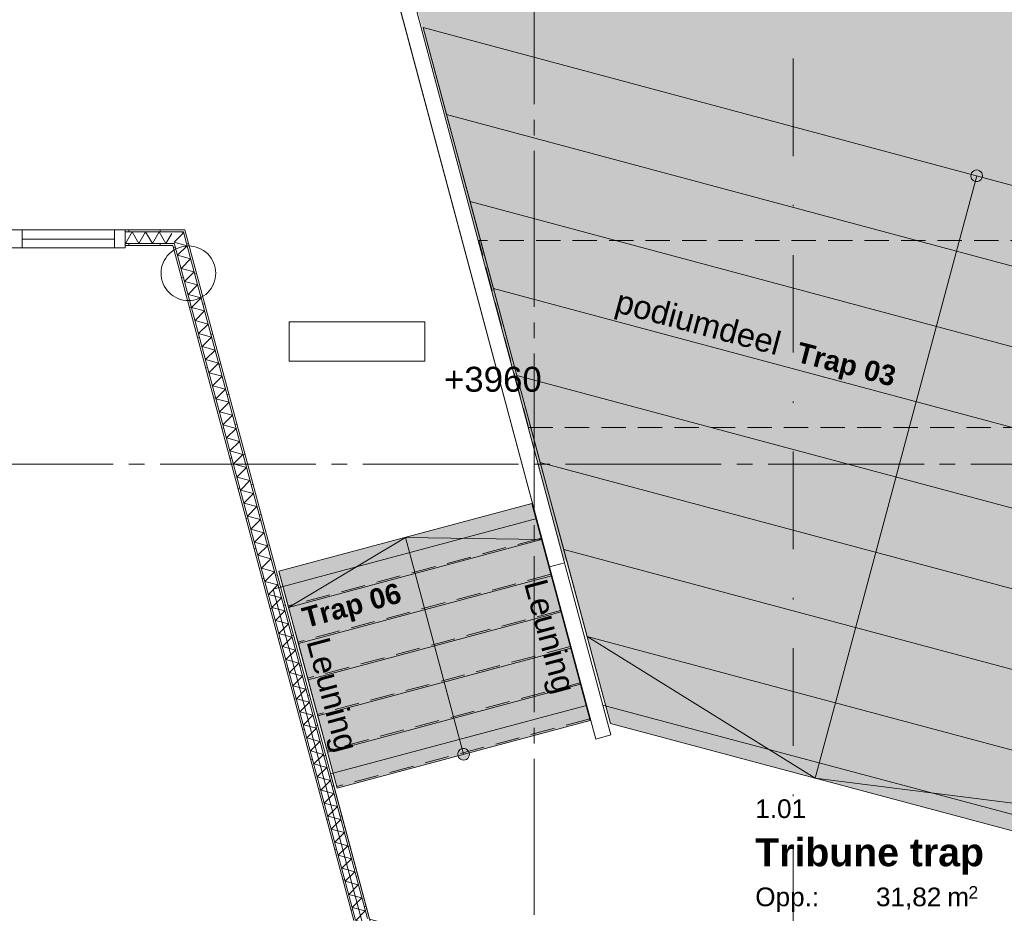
# Model space of a CAD drawing. Header units: millimetres. Extents: x 10 to 584, y 10 to 831.
# Tile 18 of 61: x 189 to 252, y 410 to 468. Entities that reach past the tile are written whole.
import ezdxf
from ezdxf.xclip import XClip

# ---------------------------------------------------------------- set-up
doc = ezdxf.new("R2010")
doc.units = ezdxf.units.MM
doc.header["$MEASUREMENT"] = 0
doc.header["$XCLIPFRAME"] = 0
for name, pattern in [('B0204', [13, 10, -1, 1, -1]), ('B0302', [12.51, 6.26, -3.125, 0, -3.125]), ('B0701', [2.3412, 1.56, -0.7812]), ('Wipeout_Contour', [1000, 0, -1000])]:
    doc.linetypes.add(name, pattern=pattern)
for name, color, linetype in [('21 Buitenwanden', 7, 'Continuous'), ('22 NC Binnenwanden', 7, 'Continuous'), ('22 NC Binnenwanden Afdek-arcering', 7, 'Continuous'), ('22 NC Binnenwanden Deuren', 7, 'Continuous'), ('22 NC Binnenwanden Doorsnede-arcering', 7, 'Continuous'), ('22 NC Binnenwanden Laagscheidingslijnen', 7, 'Continuous'), ('22 NC Binnenwanden Ramen', 7, 'Continuous'), ('23 Vloeren', 7, 'Continuous'), ('23 Vloeren 2D arcering', 7, 'Continuous'), ('24 Trappen', 7, 'Continuous'), ('24 Trappen 2D arcering', 7, 'Continuous'), ('24 Trappen Afdek-arcering', 7, 'Continuous'), ('28 Draagconstructies', 7, 'Continuous'), ('A Lijn doorsnede', 7, 'Continuous'), ('A Stramien', 7, 'Continuous'), ('New_Tekst_dim 1_ 50_100', 7, 'Continuous'), ('Tekst_dim 1_ 50_100', 7, 'Continuous'), ('Z Ruimtefuncties', 7, 'Continuous')]:
    doc.layers.add(name, color=color, linetype=linetype)
doc.styles.add('GENERATED_STYLE_1', font='txt')
doc.styles.add('GENERATED_STYLE_3', font='txt')
pattern_1 = [(195, (78, 259.1879), (-0.517638, 1.931852), [])]
pattern_2 = [(90, (78, 259.1879), (-2, 0), [])]

# ---------------------------------------------------------------- blocks, each defined once
blk = doc.blocks.new('*X157')
at = {"layer": '22 NC Binnenwanden Doorsnede-arcering', "color": 7, "linetype": 'Continuous', "lineweight": 0}
for p, q in [((199.464, 454.04), (199.304, 454.083)), ((199.264, 453.779), (198.899, 453.415)), ((198.97, 453.396), (198.899, 453.415))]:
    blk.add_line(p, q, dxfattribs=at)
blk = doc.blocks.new('*X160')
at = {"layer": '22 NC Binnenwanden Doorsnede-arcering', "color": 7, "linetype": 'Continuous', "lineweight": 0}
for p, q in [((199.736, 453.191), (199.124, 452.578)), ((199.736, 453.191), (199.205, 453.333)), ((199.96, 452.354), (199.124, 452.578)), ((199.96, 452.354), (199.348, 451.742)), ((200.184, 451.517), (199.348, 451.742)), ((200.184, 451.517), (199.572, 450.905)), ((200.408, 450.681), (199.572, 450.905)), ((200.408, 450.681), (199.796, 450.069)), ((200.632, 449.844), (199.796, 450.069)), ((200.632, 449.844), (200.02, 449.232)), ((200.857, 449.008), (200.02, 449.232)), ((200.857, 449.008), (200.244, 448.396)), ((201.081, 448.171), (200.244, 448.396)), ((201.081, 448.171), (200.468, 447.559)), ((201.305, 447.335), (200.468, 447.559)), ((201.305, 447.335), (200.693, 446.723)), ((201.529, 446.498), (200.693, 446.723)), ((201.529, 446.498), (200.917, 445.886)), ((201.753, 445.662), (200.917, 445.886)), ((201.753, 445.662), (201.141, 445.05)), ((201.977, 444.825), (201.141, 445.05)), ((201.977, 444.825), (201.365, 444.213)), ((202.201, 443.989), (201.365, 444.213)), ((202.201, 443.989), (201.589, 443.376)), ((202.426, 443.152), (201.589, 443.376)), ((202.426, 443.152), (201.813, 442.54)), ((202.65, 442.316), (201.813, 442.54)), ((202.65, 442.316), (202.037, 441.703)), ((202.874, 441.479), (202.037, 441.703)), ((202.874, 441.479), (202.262, 440.867)), ((203.098, 440.643), (202.262, 440.867)), ((203.098, 440.643), (202.486, 440.03)), ((203.322, 439.806), (202.486, 440.03)), ((203.322, 439.806), (202.71, 439.194)), ((203.546, 438.97), (202.71, 439.194)), ((203.546, 438.97), (202.934, 438.357)), ((203.771, 438.133), (202.934, 438.357)), ((203.771, 438.133), (203.158, 437.521)), ((203.995, 437.297), (203.158, 437.521)), ((203.995, 437.297), (203.382, 436.684)), ((204.219, 436.46), (203.382, 436.684)), ((204.219, 436.46), (203.606, 435.848)), ((204.443, 435.624), (203.606, 435.848)), ((204.443, 435.624), (203.831, 435.011)), ((204.667, 434.787), (203.831, 435.011)), ((204.667, 434.787), (204.055, 434.175)), ((204.891, 433.951), (204.055, 434.175)), ((204.891, 433.951), (204.279, 433.338)), ((205.115, 433.114), (204.279, 433.338)), ((205.115, 433.114), (204.503, 432.502)), ((205.34, 432.278), (204.503, 432.502)), ((205.34, 432.278), (204.727, 431.665)), ((205.564, 431.441), (204.727, 431.665)), ((205.564, 431.441), (204.951, 430.829)), ((205.788, 430.605), (204.951, 430.829)), ((205.788, 430.605), (205.175, 429.992)), ((206.012, 429.768), (205.175, 429.992)), ((206.012, 429.768), (205.4, 429.156)), ((206.236, 428.932), (205.4, 429.156)), ((206.236, 428.932), (205.624, 428.319)), ((206.46, 428.095), (205.624, 428.319)), ((206.46, 428.095), (205.848, 427.483)), ((206.684, 427.259), (205.848, 427.483)), ((206.684, 427.259), (206.072, 426.646)), ((206.909, 426.422), (206.072, 426.646)), ((206.909, 426.422), (206.296, 425.81)), ((207.133, 425.585), (206.296, 425.81)), ((207.133, 425.585), (206.52, 424.973)), ((207.357, 424.749), (206.52, 424.973)), ((207.357, 424.749), (206.744, 424.137)), ((207.581, 423.912), (206.744, 424.137)), ((207.581, 423.912), (206.969, 423.3)), ((207.805, 423.076), (206.969, 423.3)), ((207.805, 423.076), (207.193, 422.464)), ((208.029, 422.239), (207.193, 422.464)), ((208.029, 422.239), (207.417, 421.627)), ((208.253, 421.403), (207.417, 421.627)), ((208.253, 421.403), (207.641, 420.791)), ((208.478, 420.566), (207.641, 420.791)), ((208.478, 420.566), (207.865, 419.954)), ((208.702, 419.73), (207.865, 419.954)), ((208.702, 419.73), (208.089, 419.118)), ((208.926, 418.893), (208.089, 419.118)), ((208.926, 418.893), (208.313, 418.281)), ((209.15, 418.057), (208.313, 418.281)), ((209.15, 418.057), (208.538, 417.444)), ((209.374, 417.22), (208.538, 417.444)), ((209.374, 417.22), (208.762, 416.608)), ((209.598, 416.384), (208.762, 416.608)), ((209.598, 416.384), (208.986, 415.771)), ((209.822, 415.547), (208.986, 415.771)), ((209.822, 415.547), (209.21, 414.935)), ((210.047, 414.711), (209.21, 414.935)), ((210.047, 414.711), (209.434, 414.098)), ((210.271, 413.874), (209.434, 414.098)), ((210.271, 413.874), (209.658, 413.262)), ((210.495, 413.038), (209.658, 413.262)), ((210.495, 413.038), (209.882, 412.425)), ((210.719, 412.201), (209.882, 412.425)), ((210.719, 412.201), (210.107, 411.589)), ((210.943, 411.365), (210.107, 411.589)), ((210.943, 411.365), (210.331, 410.752)), ((211.167, 410.528), (210.331, 410.752)), ((211.167, 410.528), (210.555, 409.916)), ((210.732, 409.868), (210.555, 409.916))]:
    blk.add_line(p, q, dxfattribs=at)
blk = doc.blocks.new('*X161')
at = {"layer": '22 NC Binnenwanden Doorsnede-arcering', "color": 7, "linetype": 'Continuous', "lineweight": 0}
for p, q in [((199.512, 454.027), (199.264, 453.779)), ((199.512, 454.027), (199.464, 454.04)), ((199.205, 453.333), (198.97, 453.396))]:
    blk.add_line(p, q, dxfattribs=at)
blk = doc.blocks.new('*X370')
at = {"layer": '22 NC Binnenwanden Doorsnede-arcering', "color": 7, "linetype": 'Continuous', "lineweight": 0}
for p, q in [((195.779, 453.333), (196.212, 454.083)), ((196.645, 453.333), (196.212, 454.083)), ((196.645, 453.333), (197.078, 454.083)), ((197.511, 453.333), (197.078, 454.083)), ((197.511, 453.333), (197.944, 454.083)), ((198.378, 453.333), (197.944, 454.083)), ((198.378, 453.333), (198.749, 453.976)), ((195.779, 453.333), (195.757, 453.372))]:
    blk.add_line(p, q, dxfattribs=at)
blk = doc.blocks.new('Drawing_2_2', base_point=(78, 259.188))
at = {"layer": '22 NC Binnenwanden Doorsnede-arcering', "linetype": 'Continuous', "lineweight": 0, "true_color": 0x000000}
h = blk.add_hatch(dxfattribs=at)
h.set_pattern_fill('930_Lijnen_vert_200_0002', color=18, style=0, pattern_type=2)
h.set_pattern_definition(pattern_2)
h.paths.add_polyline_path([(195.757, 454.083), (199.497, 454.083), (199.463, 454.208), (195.757, 454.208)])
h = blk.add_hatch(dxfattribs=at)
h.set_pattern_fill('930_Lijnen_vert_200_0002', color=18, style=0, pattern_type=2)
h.set_pattern_definition(pattern_1)
h.paths.add_polyline_path([(199.463, 454.208), (199.497, 454.083), (199.593, 454.208)])
h = blk.add_hatch(dxfattribs=at)
h.set_pattern_fill('930_Lijnen_vert_200_0002', color=18, style=0, pattern_type=2)
h.set_pattern_definition(pattern_1)
h.paths.add_polyline_path([(199.497, 454.083), (199.626, 454.083), (199.593, 454.208)])
h = blk.add_hatch(dxfattribs=at)
h.set_pattern_fill('930_Lijnen_vert_200_0002', color=18, style=0, pattern_type=2)
h.set_pattern_definition(pattern_1)
h.paths.add_polyline_path([(199.497, 454.083), (211.492, 409.317), (211.611, 409.353), (199.626, 454.083)])
h = blk.add_hatch(dxfattribs=at)
h.set_pattern_fill('930_Lijnen_vert_200_0002', color=18, style=0, pattern_type=2)
h.set_pattern_definition(pattern_2)
h.paths.add_polyline_path([(195.757, 453.333), (195.757, 453.208), (198.825, 453.208), (198.792, 453.333)])
h = blk.add_hatch(dxfattribs=at)
h.set_pattern_fill('930_Lijnen_vert_200_0002', color=18, style=0, pattern_type=2)
h.set_pattern_definition(pattern_1)
h.paths.add_polyline_path([(198.792, 453.333), (198.825, 453.208), (198.921, 453.333)])
h = blk.add_hatch(dxfattribs=at)
h.set_pattern_fill('930_Lijnen_vert_200_0002', color=18, style=0, pattern_type=2)
h.set_pattern_definition(pattern_1)
h.paths.add_polyline_path([(198.825, 453.208), (198.955, 453.208), (198.921, 453.333)])
h = blk.add_hatch(dxfattribs=at)
h.set_pattern_fill('930_Lijnen_vert_200_0002', color=18, style=0, pattern_type=2)
h.set_pattern_definition(pattern_1)
h.paths.add_polyline_path([(198.825, 453.208), (210.428, 409.906), (210.548, 409.943), (198.955, 453.208)])
at = {"layer": '24 Trappen 2D arcering', "linetype": 'Continuous', "lineweight": 0, "true_color": 0x99a3a6}
for points in [[(250.016, 457.773, 1), (250.74, 457.579, 1)], [(217.831, 420.671, 1), (217.107, 420.477, 1)]]:
    blk.add_hatch(color=253, dxfattribs=at).paths.add_polyline_path(points)
at = {"layer": '24 Trappen Afdek-arcering', "linetype": 'Continuous', "lineweight": 0, "true_color": 0xffffff}
for points in [[(221.856, 436.658), (205.628, 432.31), (209.355, 418.4), (225.583, 422.748)], [(206.25, 429.991), (222.477, 434.339), (221.856, 436.658), (205.628, 432.31)], [(222.477, 434.339), (206.25, 429.991), (206.871, 427.673), (223.098, 432.021)], [(223.098, 432.021), (206.871, 427.673), (207.492, 425.355), (223.719, 429.703)], [(223.719, 429.703), (207.492, 425.355), (208.113, 423.037), (224.341, 427.385)], [(224.341, 427.385), (208.113, 423.037), (208.734, 420.718), (224.962, 425.067)], [(224.962, 425.067), (208.734, 420.718), (209.355, 418.4), (225.583, 422.748)]]:
    blk.add_hatch(color=7, dxfattribs=at).paths.add_polyline_path(points)
at = {"layer": '22 NC Binnenwanden', "color": 1, "linetype": 'Continuous', "lineweight": 0}
for p, q in [((195.757, 454.208), (195.757, 454.083)), ((195.757, 454.083), (195.757, 453.333)), ((195.757, 453.333), (195.757, 453.208))]:
    blk.add_line(p, q, dxfattribs=at)
at = {"layer": '22 NC Binnenwanden', "color": 1, "linetype": 'Continuous', "lineweight": 0, "flags": 128}
for points in [[(199.463, 454.208), (195.757, 454.208)], [(199.593, 454.208), (199.463, 454.208)], [(211.644, 409.232), (199.593, 454.208)], [(195.757, 453.208), (198.825, 453.208)], [(198.825, 453.208), (210.428, 409.906)]]:
    blk.add_lwpolyline(points, dxfattribs=at)
at = {"layer": '22 NC Binnenwanden Deuren', "color": 1, "linetype": 'Continuous', "lineweight": 0}
for p, q in [((189.162, 454.208), (188.412, 454.208)), ((189.162, 453.068), (189.162, 454.208)), ((195.087, 454.208), (189.162, 454.208)), ((195.757, 454.208), (195.087, 454.208)), ((195.087, 454.208), (195.087, 453.068)), ((195.757, 453.068), (195.757, 454.208)), ((195.757, 454.208), (195.757, 454.083)), ((195.757, 454.208), (195.757, 454.083)), ((195.757, 454.083), (195.757, 453.333)), ((195.757, 454.083), (195.757, 453.333)), ((195.087, 453.608), (189.162, 453.608)), ((188.412, 453.068), (189.162, 453.068)), ((195.087, 453.068), (195.757, 453.068)), ((195.757, 453.333), (195.757, 453.208)), ((195.757, 453.333), (195.757, 453.208))]:
    blk.add_line(p, q, dxfattribs=at)
at = {"layer": '22 NC Binnenwanden Deuren', "color": 1, "linetype": 'Continuous', "lineweight": 0, "flags": 128}
blk.add_lwpolyline([(195.087, 454.208), (189.162, 454.208), (189.162, 453.068), (195.087, 453.068)], close=True, dxfattribs=at)
at = {"layer": '22 NC Binnenwanden Laagscheidingslijnen', "color": 9, "linetype": 'Continuous', "lineweight": 0}
for p, q in [((195.757, 454.083), (198.72, 454.083)), ((199.497, 454.083), (198.72, 454.083)), ((199.497, 454.083), (198.72, 454.083)), ((199.698, 453.333), (199.497, 454.083)), ((195.757, 453.333), (198.792, 453.333)), ((198.921, 453.333), (198.792, 453.333)), ((198.921, 453.333), (198.792, 453.333)), ((198.955, 453.208), (198.921, 453.333)), ((210.548, 409.943), (198.955, 453.208)), ((211.298, 410.042), (199.698, 453.333))]:
    blk.add_line(p, q, dxfattribs=at)
at = {"layer": '23 Vloeren', "color": 1, "linetype": 'Continuous', "lineweight": 0, "flags": 128}
for points in [[(202.924, 509.928), (302.501, 509.518), (279.375, 422.348), (297.626, 417.633), (289.818, 388.46), (211.036, 409.569), (205.247, 431.172), (222.808, 435.878)], [(208.94, 419.324), (225.906, 423.857), (294.172, 405.66), (289.774, 389.248), (211.437, 410.002)]]:
    blk.add_lwpolyline(points, close=True, dxfattribs=at)
at = {"layer": '24 Trappen', "color": 9, "linetype": 'Continuous', "lineweight": 0}
for p, q in [((250.378, 457.676), (249.084, 452.846)), ((249.084, 452.846), (241.319, 423.869)), ((221.856, 436.658), (205.628, 432.31)), ((221.856, 436.658), (205.628, 432.31)), ((225.583, 422.748), (221.856, 436.658)), ((222.477, 434.339), (221.856, 436.658)), ((213.742, 434.484), (206.25, 429.991)), ((214.363, 432.165), (213.742, 434.484)), ((222.477, 434.339), (213.742, 434.484)), ((222.477, 434.339), (206.25, 429.991)), ((206.25, 429.991), (222.477, 434.339)), ((223.098, 432.021), (222.477, 434.339)), ((205.628, 432.31), (209.355, 418.4)), ((205.628, 432.31), (206.25, 429.991)), ((223.098, 432.021), (206.871, 427.673)), ((206.871, 427.673), (223.098, 432.021)), ((216.848, 422.893), (214.363, 432.165)), ((223.719, 429.703), (223.098, 432.021)), ((206.25, 429.991), (206.871, 427.673)), ((223.719, 429.703), (207.492, 425.355)), ((207.492, 425.355), (223.719, 429.703)), ((224.341, 427.385), (223.719, 429.703)), ((206.871, 427.673), (207.492, 425.355)), ((224.341, 427.385), (208.113, 423.037)), ((208.113, 423.037), (224.341, 427.385)), ((224.962, 425.067), (224.341, 427.385)), ((207.492, 425.355), (208.113, 423.037)), ((224.962, 425.067), (208.734, 420.718)), ((208.734, 420.718), (224.962, 425.067)), ((225.583, 422.748), (224.962, 425.067)), ((241.319, 423.869), (240.025, 419.039)), ((208.113, 423.037), (208.734, 420.718)), ((209.355, 418.4), (225.583, 422.748)), ((209.355, 418.4), (225.583, 422.748)), ((217.469, 420.574), (216.848, 422.893)), ((208.734, 420.718), (209.355, 418.4)), ((240.025, 419.039), (276.575, 414.422))]:
    blk.add_line(p, q, dxfattribs=at)
at = {"layer": '24 Trappen', "color": 9, "linetype": 'B0701', "lineweight": 0}
for p, q in [((222.451, 434.436), (206.224, 430.088)), ((223.072, 432.118), (206.845, 427.77)), ((223.694, 429.8), (207.466, 425.451)), ((224.315, 427.481), (208.087, 423.133)), ((224.936, 425.163), (208.708, 420.815)), ((225.557, 422.845), (209.33, 418.497))]:
    blk.add_line(p, q, dxfattribs=at)
at = {"layer": '24 Trappen', "color": 9, "linetype": 'Continuous', "lineweight": 0, "flags": 128}
for points in [[(250.016, 457.773, 1), (250.74, 457.579, 1)], [(217.831, 420.671, 1), (217.107, 420.477, 1)]]:
    blk.add_lwpolyline(points, format="xyb", close=True, dxfattribs=at)
at = {"layer": '28 Draagconstructies', "color": 3, "linetype": 'Continuous', "lineweight": 0, "flags": 128}
blk.add_lwpolyline([(198.07, 451.427, 0.414214), (199.82, 449.677, 0.414214), (201.57, 451.427, 0.414214), (199.82, 453.177, 0.414214)], format="xyb", close=True, dxfattribs=at)
at = {"layer": 'A Lijn doorsnede', "color": 9, "linetype": 'B0302', "lineweight": 0}
blk.add_line((238.611, 231.965), (238.611, 783.133), dxfattribs=at)
at = {"layer": '21 Buitenwanden', "color": 4, "linetype": 'Continuous', "lineweight": 0}
for name in ['*X370', '*X157', '*X161', '*X160']:
    blk.add_blockref(name, (0, 0), dxfattribs=at)
at = {"layer": '24 Trappen', "color": 2, "linetype": 'Continuous', "lineweight": 0, "attachment_point": 7}
for s, insert, char_height, rotation, style in [('\\A1;{\\pql;\\fArial|b0|i0|c0|p38;podiumdeel}', (226.98, 448.526), 1.5, 345, 'GENERATED_STYLE_1'), ('\\A1;{\\pql;\\fArial|b1|i0|c0|p38;Trap 0\\fArial|b1|i0|c0|p38;3}', (238.634, 445.39), 1.3, 345.53353, 'GENERATED_STYLE_3'), ('\\A1;{\\pql;\\fArial|b1|i0|c0|p38;Trap 0\\fArial|b1|i0|c0|p38;6}', (207.444, 428.293), 1.3, 15, 'GENERATED_STYLE_3'), ('\\A1;{\\pql;\\fArial|b0|i0|c0|p38;Leuning}', (206.95, 427.694), 1.5, 285, 'GENERATED_STYLE_1')]:
    blk.add_mtext(s, dxfattribs=dict(at, insert=insert, char_height=char_height, rotation=rotation, style=style))
at = {"layer": 'Z Ruimtefuncties', "color": 2, "linetype": 'Continuous', "lineweight": 0, "attachment_point": 1}
for s, insert, char_height, style in [('\\A1;{\\pql;\\pt0;\\fArial|b0|i0|c0|p38;1.01}', (236.176, 417.683), 1.2, 'GENERATED_STYLE_1'), ('\\A1;{\\pql;\\pt0;\\fArial|b1|i0|c0|p38;Tribune trap}', (236.176, 415.189), 1.8, 'GENERATED_STYLE_3'), ('\\A1;{\\pql;\\pt0;\\fArial|b0|i0|c0|p38;Opp.: }', (236.176, 412.026), 1.2, 'GENERATED_STYLE_1'), ('\\A1;{\\pql;\\fArial|b0|i0|c0|p38;31,82}', (243.918, 412.026), 1.2, 'GENERATED_STYLE_1'), ('\\A1;{\\pql;\\fArial|b0|i0|c0|p38; m}', (248.022, 412.026), 1.2, 'GENERATED_STYLE_1'), ('\\A1;{\\pql;\\fArial|b0|i0|c0|p38;2}', (249.854, 412.118), 0.8, 'GENERATED_STYLE_1')]:
    blk.add_mtext(s, dxfattribs=dict(at, insert=insert, char_height=char_height, style=style))
at = {"color": 254, "linetype": 'Wipeout_Contour', "lineweight": 0, "ltscale": 2068.998663}
blk.add_wipeout([(202.528, 508.938), (222.985, 432.59), (223.106, 432.622), (202.657, 508.938)], dxfattribs=at).dxf.layer = '22 NC Binnenwanden Afdek-arcering'
at = {"color": 254, "linetype": 'Wipeout_Contour', "lineweight": 0, "ltscale": 2069.922113}
blk.add_wipeout([(202.657, 508.938), (223.106, 432.622), (223.83, 432.816), (203.433, 508.938)], dxfattribs=at).dxf.layer = '22 NC Binnenwanden Afdek-arcering'
at = {"color": 254, "linetype": 'Wipeout_Contour', "lineweight": 0, "ltscale": 2070.848077}
blk.add_wipeout([(203.433, 508.938), (223.83, 432.816), (223.951, 432.848), (203.563, 508.938)], dxfattribs=at).dxf.layer = '22 NC Binnenwanden Afdek-arcering'
at = {"layer": '24 Trappen Afdek-arcering', "linetype": 'Continuous', "lineweight": 0, "true_color": 0xffffff}
for points in [[(214.879, 467.188), (216.381, 461.609), (284.34, 443.399), (285.634, 448.229)], [(216.381, 461.609), (217.883, 456.03), (283.046, 438.57), (284.34, 443.399)], [(217.883, 456.03), (219.385, 450.451), (281.752, 433.74), (283.046, 438.57)]]:
    blk.add_hatch(color=7, dxfattribs=at).paths.add_polyline_path(points)
at = {"layer": '22 NC Binnenwanden', "color": 2, "linetype": 'Continuous', "lineweight": 0, "flags": 128}
for points in [[(202.257, 509.949), (222.985, 432.59)], [(223.951, 432.848), (203.563, 508.938)]]:
    blk.add_lwpolyline(points, dxfattribs=at)
at = {"layer": '23 Vloeren', "color": 1, "linetype": 'B0701', "lineweight": 0, "flags": 128}
blk.add_lwpolyline([(221.631, 441.538), (283.982, 441.538), (287.069, 453.538), (218.441, 453.538)], close=True, dxfattribs=at)
at = {"layer": '24 Trappen', "color": 9, "linetype": 'Continuous', "lineweight": 0}
for p, q in [((285.634, 448.229), (214.879, 467.188)), ((214.879, 467.188), (216.381, 461.609)), ((285.634, 448.229), (214.879, 467.188)), ((216.381, 461.609), (284.34, 443.399)), ((216.381, 461.609), (217.883, 456.03)), ((284.34, 443.399), (216.381, 461.609)), ((217.883, 456.03), (283.046, 438.57)), ((217.883, 456.03), (219.385, 450.451)), ((283.046, 438.57), (217.883, 456.03)), ((219.385, 450.451), (281.752, 433.74)), ((219.385, 450.451), (220.887, 444.873)), ((281.752, 433.74), (219.385, 450.451)), ((220.887, 444.873), (222.389, 439.294)), ((222.389, 439.294), (223.89, 433.715))]:
    blk.add_line(p, q, dxfattribs=at)
at = {"layer": 'A Stramien', "color": 9, "linetype": 'B0204', "lineweight": 0}
for p, q in [((222, 784.271), (222, 233.204)), ((68, 439.188), (520.556, 439.188))]:
    blk.add_line(p, q, dxfattribs=at)
at = {"layer": 'New_Tekst_dim 1_ 50_100', "color": 9, "linetype": 'Continuous', "lineweight": 0}
for p, q in [((214.99, 448.308), (206.275, 448.308)), ((206.275, 448.308), (206.275, 445.794)), ((214.99, 445.794), (214.99, 448.308)), ((206.275, 445.794), (214.99, 445.794))]:
    blk.add_line(p, q, dxfattribs=at)
at = {"layer": 'Tekst_dim 1_ 50_100', "color": 2, "linetype": 'Continuous', "lineweight": 0, "insert": (219.348, 445.428), "char_height": 1.6, "attachment_point": 2, "style": 'GENERATED_STYLE_1'}
blk.add_mtext('\\A1;{\\pqc;\\pt13.75;\\fArial|b0|i0|c0|p38;+3960}', dxfattribs=at)
at = {"color": 254, "linetype": 'Wipeout_Contour', "lineweight": 0, "ltscale": 1931.282539}
blk.add_wipeout([(225.942, 421.553), (226.908, 421.812), (223.951, 432.848), (222.985, 432.59)], dxfattribs=at).dxf.layer = '22 NC Binnenwanden Afdek-arcering'
at = {"layer": '23 Vloeren 2D arcering', "linetype": 'Continuous', "lineweight": 0, "true_color": 0x000000}
blk.add_hatch(color=18, dxfattribs=at).paths.add_polyline_path([(223.902, 432.993), (281.934, 432.434), (301.484, 509.578), (203.58, 509.453)])
at = {"layer": '24 Trappen Afdek-arcering', "linetype": 'Continuous', "lineweight": 0, "true_color": 0xffffff}
for points in [[(214.879, 467.188), (226.894, 422.557), (275.281, 409.592), (285.634, 448.229)], [(219.385, 450.451), (220.887, 444.873), (280.458, 428.911), (281.752, 433.74)], [(220.887, 444.873), (222.389, 439.294), (279.164, 424.081), (280.458, 428.911)], [(222.389, 439.294), (223.89, 433.715), (277.869, 419.251), (279.164, 424.081)], [(223.89, 433.715), (225.392, 428.136), (276.575, 414.422), (277.869, 419.251)], [(276.575, 414.422), (225.392, 428.136), (226.894, 422.557), (275.281, 409.592)]]:
    blk.add_hatch(color=7, dxfattribs=at).paths.add_polyline_path(points)
at = {"layer": '22 NC Binnenwanden Ramen', "color": 2, "linetype": 'Continuous', "lineweight": 0}
for p, q in [((222.985, 432.59), (223.951, 432.848)), ((225.942, 421.553), (222.985, 432.59)), ((223.951, 432.848), (226.908, 421.812)), ((226.908, 421.812), (225.942, 421.553))]:
    blk.add_line(p, q, dxfattribs=at)
at = {"layer": '24 Trappen', "color": 9, "linetype": 'Continuous', "lineweight": 0}
for p, q in [((214.879, 467.188), (226.894, 422.557)), ((220.887, 444.873), (280.458, 428.911)), ((280.458, 428.911), (220.887, 444.873)), ((222.389, 439.294), (279.164, 424.081)), ((279.164, 424.081), (222.389, 439.294)), ((223.89, 433.715), (277.869, 419.251)), ((223.89, 433.715), (225.392, 428.136)), ((277.869, 419.251), (223.89, 433.715)), ((225.392, 428.136), (276.575, 414.422)), ((276.575, 414.422), (225.392, 428.136)), ((225.392, 428.136), (226.894, 422.557)), ((225.392, 428.136), (240.025, 419.039)), ((226.894, 422.557), (275.281, 409.592)), ((226.894, 422.557), (275.281, 409.592))]:
    blk.add_line(p, q, dxfattribs=at)
at = {"layer": '24 Trappen', "color": 2, "linetype": 'Continuous', "lineweight": 0, "insert": (220.901, 431.432), "char_height": 1.5, "attachment_point": 7, "rotation": 285, "style": 'GENERATED_STYLE_1'}
blk.add_mtext('\\A1;{\\pql;\\fArial|b0|i0|c0|p38;Leuning}', dxfattribs=at)

msp = doc.modelspace()

# ---------------------------------------------------------------- block references
at = {"color": 4, "linetype": 'Continuous', "lineweight": 0}
ref = msp.add_blockref('Drawing_2_2', (78, 259.188), dxfattribs=at)
XClip(ref).set_block_clipping_path([(30, 141.736842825), (586.5626696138, 807.8168177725)])

doc.saveas('drawing.dxf')
